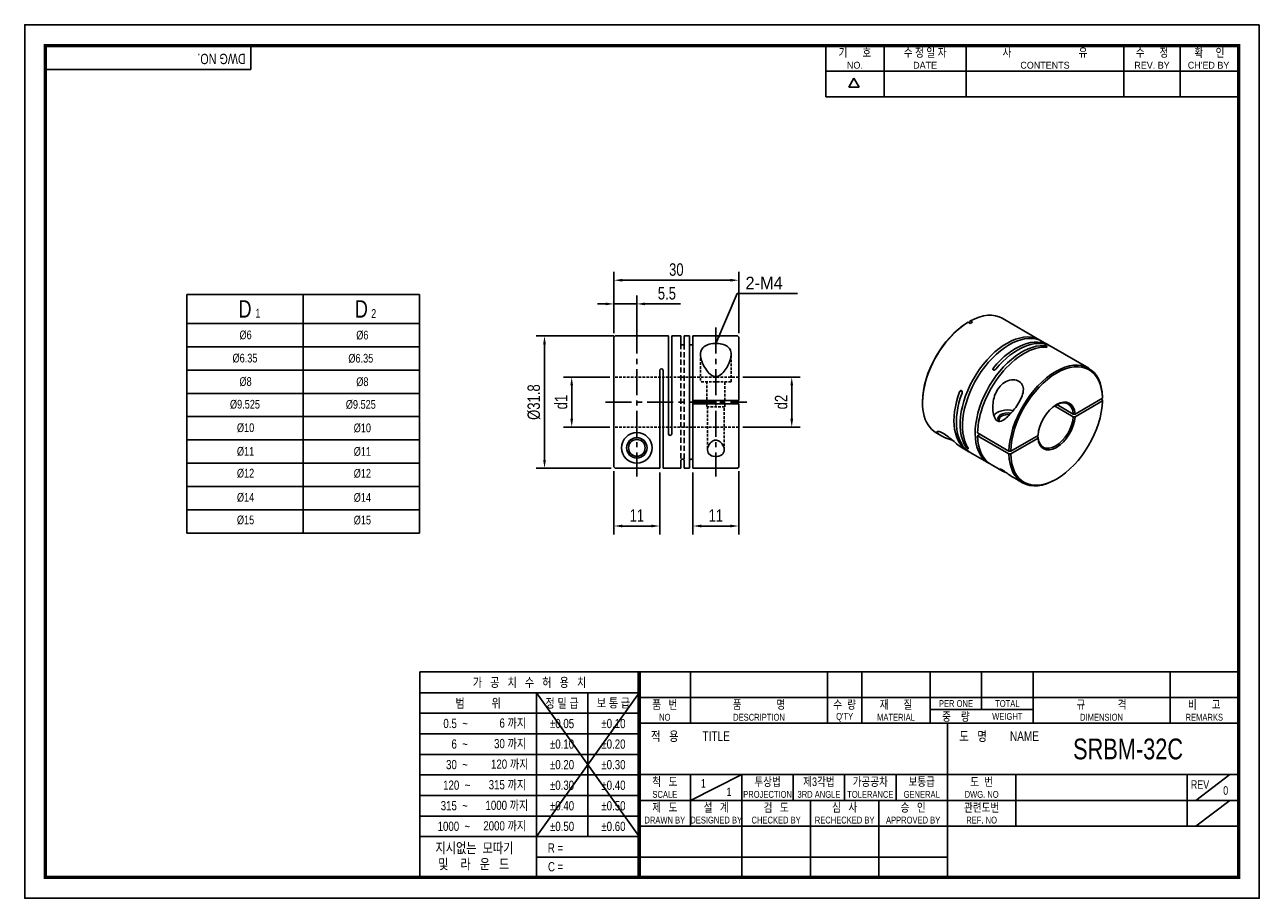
# Model space of a CAD drawing. Header units: millimetres. Extents: x 0 to 297, y 0 to 210.
import ezdxf
from ezdxf.enums import TextEntityAlignment as Align

# ---------------------------------------------------------------- set-up
doc = ezdxf.new("R2010")
doc.units = ezdxf.units.MM
doc.header["$LTSCALE"] = 5
for name, pattern in [('CENTER', [2, 1.25, -0.25, 0.25, -0.25]), ('CENTER2', [1.125, 0.75, -0.125, 0.125, -0.125]), ('DASHED', [0.75, 0.5, -0.25]), ('HIDDEN', [0.375, 0.25, -0.125]), ('HIDDEN2', [0.1875, 0.125, -0.0625]), ('PHANTOM2', [1.25, 0.625, -0.125, 0.125, -0.125, 0.125, -0.125])]:
    doc.linetypes.add(name, pattern=pattern)
doc.layers.get('0').update_dxf_attribs({"linetype": 'CONTINUOUS'})
doc.layers.get('Defpoints').update_dxf_attribs({"linetype": 'CONTINUOUS'})
for name, color, linetype in [('BM', 2, 'CONTINUOUS'), ('C', 1, 'CENTER2'), ('CT', 1, 'CENTER'), ('D', 7, 'CONTINUOUS'), ('DIM', 7, 'CONTINUOUS'), ('H', 3, 'HIDDEN'), ('HD', 4, 'DASHED'), ('P', 4, 'PHANTOM2')]:
    doc.layers.add(name, color=color, linetype=linetype)
doc.styles.get("Standard").update_dxf_attribs({"font": 'Gulim.ttf', "width": 0.8, "height": 3})
doc.dimstyles.new('LIM', dxfattribs={"dimtxt": 2, "dimasz": 2, "dimexe": 2, "dimexo": 1, "dimgap": 1, "dimtad": 1, "dimdec": 3, "dimzin": 9, "dimdsep": 46, "dimtxsty": 'Standard', "dimcen": 3, "dimclrd": 1, "dimclre": 1, "dimadec": 0, "dimazin": 0, "dimtfac": 1, "dimtdec": 3, "dimtmove": 0, "dimatfit": 3, "dimfxl": 0, "dimtolj": 1, "dimtzin": 0, "dimarcsym": 0})

# ---------------------------------------------------------------- blocks, each defined once
blk = doc.blocks.new('*D91')
at = {"layer": 'Defpoints', "color": 0}
for p in [(141.76, 148.58), (141.76, 142.88), (171.76, 134.88)]:
    blk.add_point(p, dxfattribs=at)
at = {"layer": 'DIM', "color": 1, "lineweight": -2}
for p, q in [((141.76, 143.88), (141.76, 150.58)), ((169.76, 148.58), (143.76, 148.58)), ((171.76, 135.88), (171.76, 150.58))]:
    blk.add_line(p, q, dxfattribs=at)
at = {"layer": 'DIM', "color": 1}
for points in [[(143.76, 148.91), (143.76, 148.24), (141.76, 148.58)], [(169.76, 148.91), (169.76, 148.24), (171.76, 148.58)]]:
    blk.add_solid(points, dxfattribs=at)
at = {"layer": 'DIM', "color": 0, "insert": (156.76, 151.12), "char_height": 3, "attachment_point": 5}
blk.add_mtext('\\A1;30', dxfattribs=at)
blk = doc.blocks.new('*D92')
at = {"layer": 'Defpoints', "color": 0}
for p in [(147.26, 142.88), (141.76, 134.87), (147.26, 135.18)]:
    blk.add_point(p, dxfattribs=at)
at = {"layer": 'DIM', "color": 1, "lineweight": -2}
for p, q in [((139.76, 142.88), (137.76, 142.88)), ((141.76, 135.87), (141.76, 144.88)), ((141.76, 142.88), (147.26, 142.88)), ((147.26, 136.18), (147.26, 144.88)), ((149.26, 142.88), (157.73, 142.88))]:
    blk.add_line(p, q, dxfattribs=at)
at = {"layer": 'DIM', "color": 1}
for points in [[(139.76, 143.21), (139.76, 142.55), (141.76, 142.88)], [(149.26, 143.21), (149.26, 142.55), (147.26, 142.88)]]:
    blk.add_solid(points, dxfattribs=at)
at = {"layer": 'DIM', "color": 0, "insert": (154.49, 145.42), "char_height": 3, "attachment_point": 5}
blk.add_mtext('\\A1;5.5', dxfattribs=at)
blk = doc.blocks.new('*D93')
at = {"layer": 'Defpoints', "color": 0}
for p in [(141.76, 103.68), (152.76, 103.38), (141.76, 89.49)]:
    blk.add_point(p, dxfattribs=at)
at = {"layer": 'DIM', "color": 1, "lineweight": -2}
for p, q in [((141.76, 102.68), (141.76, 87.49)), ((152.76, 102.38), (152.76, 87.49)), ((150.76, 89.49), (143.76, 89.49))]:
    blk.add_line(p, q, dxfattribs=at)
at = {"layer": 'DIM', "color": 1}
for points in [[(143.76, 89.83), (143.76, 89.16), (141.76, 89.49)], [(150.76, 89.83), (150.76, 89.16), (152.76, 89.49)]]:
    blk.add_solid(points, dxfattribs=at)
at = {"layer": 'DIM', "color": 0, "insert": (147.26, 92.03), "char_height": 3, "attachment_point": 5}
blk.add_mtext('\\A1;11', dxfattribs=at)
blk = doc.blocks.new('*D94')
at = {"layer": 'Defpoints', "color": 0}
for p in [(142.76, 135.18), (125.05, 103.38), (142.06, 103.38)]:
    blk.add_point(p, dxfattribs=at)
at = {"layer": 'DIM', "color": 1, "lineweight": -2}
for p, q in [((141.76, 135.18), (123.05, 135.18)), ((125.05, 133.18), (125.05, 105.38)), ((141.06, 103.38), (123.05, 103.38))]:
    blk.add_line(p, q, dxfattribs=at)
at = {"layer": 'DIM', "color": 1}
for points in [[(124.72, 133.18), (125.38, 133.18), (125.05, 135.18)], [(124.72, 105.38), (125.38, 105.38), (125.05, 103.38)]]:
    blk.add_solid(points, dxfattribs=at)
at = {"layer": 'DIM', "color": 0, "insert": (122.51, 119.28), "char_height": 3, "attachment_point": 5, "rotation": 90}
blk.add_mtext('\\A1;%%c31.8', dxfattribs=at)
blk = doc.blocks.new('*D95')
at = {"layer": 'Defpoints', "color": 0}
for p in [(131.59, 125.28), (141.76, 125.28), (141.76, 113.28)]:
    blk.add_point(p, dxfattribs=at)
at = {"layer": 'DIM', "color": 1, "lineweight": -2}
for p, q in [((140.76, 125.28), (129.59, 125.28)), ((131.59, 115.28), (131.59, 123.28)), ((140.76, 113.28), (129.59, 113.28))]:
    blk.add_line(p, q, dxfattribs=at)
at = {"layer": 'DIM', "color": 1}
for points in [[(131.26, 123.28), (131.92, 123.28), (131.59, 125.28)], [(131.26, 115.28), (131.92, 115.28), (131.59, 113.28)]]:
    blk.add_solid(points, dxfattribs=at)
at = {"layer": 'DIM', "color": 0, "insert": (129.04, 119.28), "char_height": 3, "attachment_point": 5, "rotation": 90}
blk.add_mtext('\\A1;d1', dxfattribs=at)
blk = doc.blocks.new('*D96')
at = {"layer": 'Defpoints', "color": 0}
for p in [(160.76, 103.38), (171.76, 103.68), (171.76, 89.49)]:
    blk.add_point(p, dxfattribs=at)
at = {"layer": 'DIM', "color": 1, "lineweight": -2}
for p, q in [((160.76, 102.38), (160.76, 87.49)), ((171.76, 102.68), (171.76, 87.49)), ((162.76, 89.49), (169.76, 89.49))]:
    blk.add_line(p, q, dxfattribs=at)
at = {"layer": 'DIM', "color": 1}
for points in [[(162.76, 89.83), (162.76, 89.16), (160.76, 89.49)], [(169.76, 89.83), (169.76, 89.16), (171.76, 89.49)]]:
    blk.add_solid(points, dxfattribs=at)
at = {"layer": 'DIM', "color": 0, "insert": (166.26, 92.03), "char_height": 3, "attachment_point": 5}
blk.add_mtext('\\A1;11', dxfattribs=at)
blk = doc.blocks.new('*D97')
at = {"layer": 'Defpoints', "color": 0}
for p in [(171.76, 125.28), (184.52, 125.28), (171.76, 113.28)]:
    blk.add_point(p, dxfattribs=at)
at = {"layer": 'DIM', "color": 1, "lineweight": -2}
for p, q in [((172.76, 125.28), (186.52, 125.28)), ((184.52, 115.28), (184.52, 123.28)), ((172.76, 113.28), (186.52, 113.28))]:
    blk.add_line(p, q, dxfattribs=at)
at = {"layer": 'DIM', "color": 1}
for points in [[(184.19, 123.28), (184.86, 123.28), (184.52, 125.28)], [(184.19, 115.28), (184.86, 115.28), (184.52, 113.28)]]:
    blk.add_solid(points, dxfattribs=at)
at = {"layer": 'DIM', "color": 0, "insert": (181.98, 119.28), "char_height": 3, "attachment_point": 5, "rotation": 90}
blk.add_mtext('\\A1;d2', dxfattribs=at)

msp = doc.modelspace()

# ---------------------------------------------------------------- linework, layer by layer
for p, q in [((54.437, 199.2323), (54.437, 205)), ((192.7139, 192.6407), (192.7139, 205)), ((206.7211, 192.6407), (206.7211, 205)), ((226.4959, 192.6407), (226.4959, 205)), ((264.3976, 192.6407), (264.3976, 205)), ((277.9928, 192.6407), (277.9928, 205)), ((54.437, 199.2323), (5, 199.2323)), ((192.7139, 198.8204), (291.588, 198.8204)), ((198.2565, 194.9765), (199.4924, 197.1172)), ((200.7283, 194.9765), (199.4924, 197.1172)), ((200.7283, 194.9765), (198.2565, 194.9765)), ((192.7139, 192.6407), (291.588, 192.6407)), ((38.9819, 145.1786), (38.9819, 87.7786)), ((38.9819, 145.1786), (94.9819, 145.1786)), ((94.9819, 145.1786), (94.9819, 87.7786)), ((38.9819, 87.7786), (94.9819, 87.7786)), ((95.0758, 54.437), (95.0758, 5)), ((147.8086, 54.437), (95.0758, 54.437)), ((292, 54.437), (147.8086, 54.437)), ((147.8086, 54.437), (147.8086, 5)), ((160.1679, 54.437), (160.1679, 42.0778)), ((193.1259, 54.437), (193.1259, 42.0778)), ((201.3654, 54.437), (201.3654, 42.0778)), ((217.8444, 54.437), (217.8444, 42.0778)), ((230.2037, 54.437), (230.2037, 45.3736)), ((242.563, 54.437), (242.563, 42.0778)), ((275.521, 54.437), (275.521, 42.0778)), ((147.8086, 49.4295), (95.0758, 49.4295)), ((147.8086, 49.4295), (123.0901, 14.8235)), ((123.0901, 49.4295), (147.8086, 14.8235)), ((123.0901, 49.4295), (123.0901, 5)), ((135.4493, 49.4295), (135.4493, 14.8235)), ((147.8086, 48.2574), (292, 48.2574)), ((217.8444, 45.3736), (242.563, 45.3736)), ((147.8086, 44.4858), (95.0758, 44.4858)), ((147.8086, 42.0778), (292, 42.0778)), ((221.9642, 5), (221.9642, 42.0778)), ((147.8086, 39.5421), (95.0758, 39.5421)), ((147.8086, 34.5984), (95.0758, 34.5984)), ((147.8086, 29.7185), (292, 29.7185)), ((160.1679, 23.5389), (172.5271, 29.7185)), ((160.1679, 29.7185), (160.1679, 17.3593)), ((172.5271, 29.7185), (172.5271, 5)), ((184.8864, 29.7185), (184.8864, 23.5389)), ((197.2457, 29.7185), (197.2457, 23.5389)), ((209.6049, 29.7185), (209.6049, 23.5389)), ((238.4432, 29.7185), (238.4432, 17.3593)), ((279.6407, 29.7185), (279.6407, 17.3593)), ((281.7006, 23.5389), (289.9401, 29.7185)), ((147.8086, 29.6547), (95.0758, 29.6547)), ((147.8086, 24.711), (95.0758, 24.711)), ((147.8086, 23.5389), (221.9642, 23.5389)), ((189.0061, 23.5389), (189.0061, 5)), ((205.4852, 23.5389), (205.4852, 5)), ((221.9642, 23.5389), (292, 23.5389)), ((281.7006, 17.3593), (289.9401, 23.5389)), ((147.8086, 19.7673), (95.0758, 19.7673)), ((147.8086, 17.3593), (292, 17.3593)), ((147.8086, 14.8235), (95.0758, 14.8235)), ((147.8086, 9.8798), (123.0901, 9.8798)), ((147.8086, 9.8798), (221.9642, 9.8798))]:
    msp.add_line(p, q)
at = {"color": 4}
for p, q in [((66.9819, 145.1786), (66.9819, 87.7786)), ((38.9819, 138.1786), (94.9819, 138.1786))]:
    msp.add_line(p, q, dxfattribs=at)
at = {"color": 1}
for p, q in [((38.9819, 132.5786), (94.9819, 132.5786)), ((38.9819, 126.9786), (94.9819, 126.9786)), ((38.9819, 121.3786), (94.9819, 121.3786)), ((38.9819, 115.7786), (94.9819, 115.7786)), ((38.9819, 110.1786), (94.9819, 110.1786)), ((38.9819, 104.5786), (94.9819, 104.5786)), ((38.9819, 98.9786), (94.9819, 98.9786)), ((38.9819, 93.3786), (94.9819, 93.3786))]:
    msp.add_line(p, q, dxfattribs=at)
msp.add_lwpolyline([(297, 210), (0, 210), (0, 0), (297, 0)], close=True)
msp.add_lwpolyline([(292, 205, 0.8, 0.8, 0), (5, 205, 0.8, 0.8, 0), (5, 5, 0.8, 0.8, 0), (292, 5, 0.8, 0.8, 0)], format="xyseb", close=True)
at = {"const_width": 0.824}
msp.add_lwpolyline([(147.8086, 5), (147.8086, 54.437)], dxfattribs=at)
at = {"layer": 'BM', "linetype": 'Continuous'}
for p, q in [((226.7323, 138.3412), (226.9445, 138.4637)), ((226.9445, 138.4637), (227.4421, 138.1764)), ((227.5101, 138.7903), (227.298, 138.6678)), ((227.298, 138.6678), (227.298, 138.2596)), ((228.0078, 138.503), (227.4421, 138.1764)), ((227.5101, 138.7903), (228.0078, 138.503)), ((244.2283, 134.1931), (235.1773, 139.4187)), ((141.758, 134.8707), (142.058, 135.1708)), ((141.758, 103.6809), (141.758, 134.8707)), ((142.058, 135.1708), (142.7618, 135.1708)), ((154.858, 135.1758), (142.7618, 135.1758)), ((154.858, 111.6758), (154.858, 135.1758)), ((155.658, 111.6758), (155.658, 135.1758)), ((157.858, 135.1758), (155.658, 135.1758)), ((157.858, 133.2418), (157.858, 135.1758)), ((158.658, 133.2418), (158.658, 135.1758)), ((159.958, 135.1758), (158.658, 135.1758)), ((159.958, 135.1758), (159.958, 103.3758)), ((171.458, 135.1758), (160.758, 135.1758)), ((160.758, 135.1758), (160.758, 119.6758)), ((171.758, 134.8758), (171.458, 135.1758)), ((171.758, 119.6758), (171.758, 134.8758)), ((246.3496, 132.9683), (244.794, 133.8665)), ((245.2585, 132.5258), (245.2585, 132.8471)), ((255.9662, 127.4162), (246.9153, 132.6417)), ((152.758, 103.3808), (152.758, 126.8758)), ((153.558, 126.8758), (153.558, 103.3758)), ((233.0256, 127.4991), (233.0256, 126.9886)), ((225.36, 122.0396), (224.9179, 121.7844)), ((171.458, 119.6758), (160.758, 119.6758)), ((160.758, 118.8758), (160.758, 119.6758)), ((160.758, 118.8758), (160.758, 103.3758)), ((171.458, 118.8758), (160.758, 118.8758)), ((171.758, 119.6758), (171.458, 119.6758)), ((171.458, 118.8758), (171.758, 118.8758)), ((171.758, 118.8758), (171.758, 103.6758)), ((215.9843, 119.4027), (215.9843, 119.1577)), ((252.6742, 116.4173), (259.2556, 120.2171)), ((252.6742, 115.7641), (259.2556, 119.5639)), ((258.9021, 120.013), (259.2557, 119.8088)), ((259.2557, 120.462), (259.2556, 120.2171)), ((259.2556, 119.5639), (259.2557, 119.8088)), ((252.2494, 115.7638), (247.7497, 118.3617)), ((252.2494, 116.417), (248.2991, 118.6977)), ((252.6742, 116.4173), (252.2494, 116.417)), ((252.2494, 115.7638), (252.6742, 115.7641)), ((219.2773, 111.879), (220.3656, 111.2507)), ((236.7768, 107.4839), (229.2108, 111.8521)), ((229.7764, 111.5255), (229.2108, 111.1989)), ((236.7768, 106.8307), (229.2108, 111.1989)), ((237.2011, 107.4839), (243.7826, 111.2837)), ((237.2011, 106.8307), (243.7826, 110.6305)), ((243.4295, 111.0798), (243.783, 110.8757)), ((243.7826, 110.6305), (243.783, 110.8757)), ((225.5435, 108.2613), (226.8433, 107.5108)), ((226.4028, 108.5163), (226.681, 108.6769)), ((227.409, 107.1842), (231.9345, 104.5714)), ((237.2011, 107.4839), (236.7768, 107.4839)), ((157.858, 103.3758), (157.858, 105.3098)), ((158.658, 103.3758), (158.658, 105.3098)), ((232.5002, 104.2448), (234.993, 102.8056)), ((236.7768, 106.8307), (237.2011, 106.8307)), ((142.058, 103.3808), (141.758, 103.6809)), ((152.758, 103.3808), (142.058, 103.3808)), ((153.558, 103.3758), (157.858, 103.3758)), ((158.658, 103.3758), (159.958, 103.3758)), ((160.758, 103.3758), (171.458, 103.3758)), ((171.458, 103.3758), (171.758, 103.6758)), ((237.7835, 101.1945), (240.0662, 99.8765)), ((248.0162, 100.6641), (248.2284, 100.7865))]:
    msp.add_line(p, q, dxfattribs=at)
for radius in [3.675, 2.45, 2]:
    msp.add_circle((147.258, 108.2758), radius, dxfattribs=at)
for centre, start, end in [((153.158, 126.8758), 0, 180), ((155.258, 111.6758), 180, 0)]:
    msp.add_arc(centre, 0.4, start, end, dxfattribs=at)
for centre, major_axis, start_param, end_param in [((227.2273, 125.6489), (-7.95, -13.7698), 3.14159265, 3.90183093), ((227.2273, 125.6489), (7.95, 13.7698), 0.81055805, 3.14159265), ((227.0152, 125.7713), (7.8, 13.51), 0.811042, 2.35619449), ((236.2783, 120.4233), (-7.95, -13.7698), 3.10600744, 5.99614915), ((236.844, 120.0967), (-7.95, -13.7698), 3.14159265, 5.99614915), ((238.3996, 119.1985), (-7.95, -13.7698), 3.10600744, 4.42535282), ((238.9653, 118.8719), (-7.95, -13.7698), 3.14159265, 4.42535282), ((239.8845, 118.3412), (7.95, 13.7698), 0.28703616, 3.17717786), ((240.4502, 118.0146), (7.95, 13.7698), 0.28703616, 2.3310346), ((248.0162, 113.6464), (-7.95, -13.7698), 2.38135438, 5.47262726), ((248.2284, 113.5239), (-7.8, -13.51), 2.38183833, 5.47214331), ((234.7933, 121.2806), (7.95, 13.7698), 1.85783248, 3.17717786), ((235.359, 120.954), (7.95, 13.7698), 1.85783248, 3.14159265), ((248.2284, 113.5239), (7.8, 13.51), 2.38183833, 5.47214331), ((248.2284, 113.5239), (-3.15, -5.456), 2.41972929, 5.43425234), ((248.0162, 113.6464), (-3, -5.1962), 2.42291064, 3.90229328), ((236.5611, 115.2793), (-3.675, 0), 4.36065319, 5.91218328), ((236.5611, 115.2793), (2.45, 0), 1.27416501, 3.59932017), ((236.5611, 115.0344), (-2.15, 0), 4.5408109, 6.28318531), ((265.8353, 91.5193), (-50, 0), 5.06683835, 5.07919994), ((236.5611, 115.0344), (-2.15, 0), 0, 0.31821953), ((248.2284, 113.5239), (3.15, 5.456), 2.41972929, 5.43425234), ((248.0162, 113.6464), (3, 5.1962), 2.42291064, 5.431071), ((240.4502, 118.0146), (7.95, 13.7698), 2.38135438, 3.14159265), ((248.0162, 113.6464), (7.95, 13.7698), 2.38135438, 3.92699082)]:
    msp.add_ellipse(centre, major_axis=major_axis, ratio=0.57735027, start_param=start_param, end_param=end_param, dxfattribs=at)
for points, knots in [([(158.1386, 133.0272), (158.1007, 133.0341), (158.0647, 133.0443), (158.033, 133.0567), (157.9995, 133.0698), (157.97, 133.0857), (157.9457, 133.1029), (157.9182, 133.1224), (157.8968, 133.1441), (157.8822, 133.1663), (157.8662, 133.1908), (157.858, 133.2166), (157.858, 133.2418)], [0.590989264, 0.590989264, 0.590989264, 0.590989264, 0.680717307, 0.680717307, 0.680717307, 0.775333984, 0.775333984, 0.775333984, 0.882322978, 0.882322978, 0.882322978, 1, 1, 1, 1]), ([(158.2888, 133.0173), (158.2786, 133.0169), (158.2683, 133.0166), (158.258, 133.0166), (158.2176, 133.0166), (158.1766, 133.0203), (158.1386, 133.0272)], [0.478312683, 0.478312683, 0.478312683, 0.478312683, 0.500919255, 0.500919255, 0.500919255, 0.590989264, 0.590989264, 0.590989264, 0.590989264]), ([(158.6295, 133.1601), (158.6106, 133.1337), (158.5818, 133.1082), (158.5449, 133.0865), (158.5105, 133.0663), (158.4678, 133.0488), (158.4205, 133.0366), (158.3798, 133.0262), (158.3343, 133.0194), (158.2888, 133.0173)], [0.128044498, 0.128044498, 0.128044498, 0.128044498, 0.256587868, 0.256587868, 0.256587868, 0.375996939, 0.375996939, 0.375996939, 0.478312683, 0.478312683, 0.478312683, 0.478312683]), ([(159.958, 133.2418), (159.958, 133.2145), (159.9676, 133.1865), (159.9865, 133.1601), (160.0054, 133.1337), (160.0341, 133.1082), (160.0711, 133.0865), (160.1054, 133.0663), (160.1482, 133.0488), (160.1955, 133.0366), (160.2362, 133.0262), (160.2816, 133.0194), (160.3272, 133.0173), (160.3374, 133.0169), (160.3477, 133.0166), (160.358, 133.0166), (160.3984, 133.0166), (160.4393, 133.0203), (160.4773, 133.0272), (160.5153, 133.0341), (160.5512, 133.0443), (160.5829, 133.0567), (160.6164, 133.0698), (160.646, 133.0857), (160.6703, 133.1029), (160.6977, 133.1224), (160.7192, 133.1441), (160.7337, 133.1663), (160.7498, 133.1908), (160.758, 133.2166), (160.758, 133.2418)], [0, 0, 0, 0, 0.1280445, 0.1280445, 0.1280445, 0.25658787, 0.25658787, 0.25658787, 0.37599694, 0.37599694, 0.37599694, 0.47831268, 0.47831268, 0.47831268, 0.50091925, 0.50091925, 0.50091925, 0.59098926, 0.59098926, 0.59098926, 0.68071731, 0.68071731, 0.68071731, 0.77533398, 0.77533398, 0.77533398, 0.88232298, 0.88232298, 0.88232298, 1, 1, 1, 1]), ([(169.933, 130.7567), (169.933, 131.1782), (169.857, 131.5651), (169.4897, 132.2704), (169.1981, 132.5749), (168.3943, 133.0481), (167.877, 133.2173), (166.7334, 133.3985), (166.0995, 133.4125), (164.9155, 133.2826), (164.3692, 133.1394), (163.4885, 132.7082), (163.1572, 132.4204), (162.5056, 131.4142), (162.5054, 130.5534), (162.9628, 128.7611), (163.4076, 127.8026), (164.387, 126.4684), (164.7756, 126.0209), (165.5247, 125.5508), (165.8104, 125.4309), (166.4194, 125.3741), (166.7281, 125.4448), (167.5355, 125.8292), (167.9482, 126.2656), (168.6424, 127.1409), (168.9244, 127.5992), (169.6396, 128.991), (169.933, 129.9136), (169.933, 130.7567)], [0, 0, 0, 0, 0.0625, 0.0625, 0.125, 0.125, 0.1875, 0.1875, 0.25, 0.25, 0.3125, 0.3125, 0.375, 0.375, 0.5, 0.5, 0.625, 0.625, 0.6875, 0.6875, 0.71875, 0.71875, 0.75, 0.75, 0.8125, 0.8125, 0.875, 0.875, 1, 1, 1, 1]), ([(245.2585, 132.8471), (245.2941, 132.8453), (245.3368, 132.8392), (245.3835, 132.8293), (245.4303, 132.8193), (245.4825, 132.8052), (245.5356, 132.7879), (245.5849, 132.7718), (245.6366, 132.7525), (245.6849, 132.7318), (245.7265, 132.7141), (245.7669, 132.6947), (245.8016, 132.6759), (245.8094, 132.6717), (245.8169, 132.6674), (245.8242, 132.6632)], [0, 0, 0, 0, 0.128044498, 0.128044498, 0.128044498, 0.256587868, 0.256587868, 0.256587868, 0.375996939, 0.375996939, 0.375996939, 0.478312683, 0.478312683, 0.478312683, 0.500919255, 0.500919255, 0.500919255, 0.500919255]), ([(245.8242, 132.6632), (245.8528, 132.6467), (245.8773, 132.6304), (245.8957, 132.6157), (245.9141, 132.601), (245.9271, 132.5875), (245.9343, 132.5758), (245.9419, 132.5636), (245.9432, 132.5532), (245.9389, 132.5449)], [0.500919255, 0.500919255, 0.500919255, 0.500919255, 0.590989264, 0.590989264, 0.590989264, 0.680717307, 0.680717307, 0.680717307, 0.775333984, 0.775333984, 0.775333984, 0.775333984]), ([(245.9389, 132.5449), (245.9341, 132.5356), (245.922, 132.5288), (245.904, 132.5247), (245.8843, 132.5202), (245.857, 132.5188), (245.8242, 132.5205)], [0.775333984, 0.775333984, 0.775333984, 0.775333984, 0.882322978, 0.882322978, 0.882322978, 1, 1, 1, 1]), ([(233.0256, 126.9886), (232.997, 127.0051), (232.9725, 127.0274), (232.9541, 127.0534), (232.9356, 127.0793), (232.9226, 127.1095), (232.9155, 127.1414), (232.9079, 127.1751), (232.9066, 127.2114), (232.9109, 127.2478), (232.9157, 127.2889), (232.9278, 127.3311), (232.9458, 127.3715), (232.9655, 127.416), (232.9928, 127.4595), (233.0256, 127.4991)], [0.500919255, 0.500919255, 0.500919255, 0.500919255, 0.590989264, 0.590989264, 0.590989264, 0.680717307, 0.680717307, 0.680717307, 0.775333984, 0.775333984, 0.775333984, 0.882322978, 0.882322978, 0.882322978, 1, 1, 1, 1]), ([(233.5913, 127.1725), (233.5557, 127.1296), (233.5129, 127.0899), (233.4663, 127.0568), (233.4195, 127.0237), (233.3672, 126.9962), (233.3142, 126.978), (233.2649, 126.9611), (233.2132, 126.9519), (233.1648, 126.9527), (233.1233, 126.9533), (233.0829, 126.9616), (233.0482, 126.977), (233.0404, 126.9805), (233.0329, 126.9844), (233.0256, 126.9886)], [0, 0, 0, 0, 0.128044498, 0.128044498, 0.128044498, 0.256587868, 0.256587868, 0.256587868, 0.375996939, 0.375996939, 0.375996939, 0.478312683, 0.478312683, 0.478312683, 0.500919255, 0.500919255, 0.500919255, 0.500919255]), ([(224.9179, 121.7844), (224.9372, 121.8366), (224.9639, 121.8856), (224.9958, 121.9272), (225.0278, 121.9688), (225.0662, 122.0043), (225.1077, 122.0292), (225.1462, 122.0522), (225.1888, 122.0668), (225.2309, 122.0696), (225.2671, 122.072), (225.304, 122.0658), (225.3377, 122.0509), (225.3452, 122.0476), (225.3527, 122.0438), (225.36, 122.0396)], [0, 0, 0, 0, 0.128044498, 0.128044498, 0.128044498, 0.256587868, 0.256587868, 0.256587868, 0.375996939, 0.375996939, 0.375996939, 0.478312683, 0.478312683, 0.478312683, 0.500919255, 0.500919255, 0.500919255, 0.500919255]), ([(225.36, 122.0396), (225.3885, 122.0231), (225.4149, 121.9997), (225.4369, 121.9717), (225.4588, 121.9437), (225.477, 121.9105), (225.4907, 121.8748), (225.5051, 121.8372), (225.5148, 121.7961), (225.5198, 121.7544), (225.5254, 121.7072), (225.5252, 121.6581), (225.5198, 121.6104), (225.5138, 121.558), (225.5014, 121.5059), (225.4836, 121.4578)], [0.500919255, 0.500919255, 0.500919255, 0.500919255, 0.590989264, 0.590989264, 0.590989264, 0.680717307, 0.680717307, 0.680717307, 0.775333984, 0.775333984, 0.775333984, 0.882322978, 0.882322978, 0.882322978, 1, 1, 1, 1]), ([(239.1597, 119.1523), (239.4708, 119.6761), (239.7385, 120.2085), (240.1326, 121.3118), (240.2479, 121.8651), (240.2224, 122.893), (240.0766, 123.3694), (239.5084, 124.123), (239.0802, 124.4049), (238.0683, 124.6813), (237.4907, 124.677), (236.3578, 124.3899), (235.8083, 124.1082), (234.3801, 122.994), (233.7164, 121.9082), (232.9472, 119.6273), (232.8071, 118.4005), (232.983, 116.6131), (233.107, 116.002), (233.4896, 115.2275), (233.6564, 114.9925), (234.0702, 114.6878), (234.3089, 114.6313), (234.9972, 114.6833), (235.43, 114.9525), (236.2479, 115.5726), (236.6372, 115.9414), (237.7956, 117.1625), (238.5375, 118.1047), (239.1597, 119.1523)], [0, 0, 0, 0, 0.0625, 0.0625, 0.125, 0.125, 0.1875, 0.1875, 0.25, 0.25, 0.3125, 0.3125, 0.375, 0.375, 0.5, 0.5, 0.625, 0.625, 0.6875, 0.6875, 0.71875, 0.71875, 0.75, 0.75, 0.8125, 0.8125, 0.875, 0.875, 1, 1, 1, 1]), ([(168.258, 107.795), (168.258, 108.2373), (168.108, 108.7021), (167.6785, 109.3525), (167.4974, 109.5645), (167.043, 109.9204), (166.7578, 110.0672), (166.1301, 110.1503), (165.8006, 110.0737), (165.2691, 109.79), (165.0549, 109.5947), (164.5309, 108.9679), (164.3353, 108.5013), (164.2162, 107.6107), (164.3021, 107.1729), (164.889, 106.476), (165.4336, 106.2165), (166.6983, 106.1326), (167.3393, 106.3178), (168.0981, 106.9357), (168.258, 107.3526), (168.258, 107.795)], [0, 0, 0, 0, 0.125, 0.125, 0.1875, 0.1875, 0.25, 0.25, 0.3125, 0.3125, 0.375, 0.375, 0.5, 0.5, 0.625, 0.625, 0.75, 0.75, 0.875, 0.875, 1, 1, 1, 1]), ([(225.549, 108.2607), (225.1695, 108.4817), (224.7229, 108.8113), (223.8057, 109.5719), (223.3695, 109.952), (222.4549, 110.7144), (221.9666, 111.1016), (221.0378, 111.736), (220.5982, 111.98), (219.9113, 112.2491), (219.6612, 112.2781), (219.3008, 112.1218), (219.59, 111.7329), (220.1874, 111.3578)], [0.540690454, 0.540690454, 0.540690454, 0.540690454, 0.625, 0.625, 0.6875, 0.6875, 0.75, 0.75, 0.8125, 0.8125, 0.875, 0.875, 1, 1, 1, 1]), ([(220.1874, 111.3578), (220.7849, 110.9827), (221.6499, 110.621), (222.7954, 110.2541), (222.9557, 110.2048), (223.1194, 110.156)], [0, 0, 0, 0, 0.125, 0.125, 0.144801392, 0.144801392, 0.144801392, 0.144801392]), ([(226.8662, 108.1064), (226.8593, 108.1102), (226.8522, 108.1141), (226.8449, 108.1183), (226.8163, 108.1348), (226.7847, 108.1552), (226.753, 108.1776), (226.7213, 108.2), (226.6887, 108.2249), (226.6575, 108.2504), (226.6245, 108.2773), (226.5924, 108.3055), (226.5631, 108.3331), (226.5299, 108.3644), (226.4994, 108.3957), (226.4733, 108.4253), (226.4447, 108.4577), (226.4206, 108.4887), (226.4028, 108.5163)], [0.478312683, 0.478312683, 0.478312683, 0.478312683, 0.500919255, 0.500919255, 0.500919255, 0.590989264, 0.590989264, 0.590989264, 0.680717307, 0.680717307, 0.680717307, 0.775333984, 0.775333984, 0.775333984, 0.882322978, 0.882322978, 0.882322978, 1, 1, 1, 1]), ([(226.9685, 108.1897), (226.9878, 108.1598), (227.0008, 108.1337), (227.0061, 108.1136), (227.0114, 108.0935), (227.0091, 108.0788), (226.9983, 108.0717), (226.9883, 108.0651), (226.9705, 108.0649), (226.9456, 108.072), (226.9243, 108.0781), (226.8969, 108.0899), (226.8662, 108.1064)], [0, 0, 0, 0, 0.128044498, 0.128044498, 0.128044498, 0.256587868, 0.256587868, 0.256587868, 0.375996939, 0.375996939, 0.375996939, 0.478312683, 0.478312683, 0.478312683, 0.478312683]), ([(157.8865, 105.3915), (157.9054, 105.4179), (157.9341, 105.4434), (157.9711, 105.4651), (158.0054, 105.4853), (158.0482, 105.5028), (158.0955, 105.515), (158.1362, 105.5254), (158.1816, 105.5322), (158.2272, 105.5343), (158.2374, 105.5348), (158.2477, 105.535), (158.258, 105.535), (158.2984, 105.535), (158.3393, 105.5313), (158.3773, 105.5244), (158.4153, 105.5175), (158.4512, 105.5073), (158.4829, 105.4949), (158.5164, 105.4818), (158.546, 105.466), (158.5703, 105.4487), (158.5977, 105.4292), (158.6192, 105.4075), (158.6337, 105.3853), (158.6498, 105.3608), (158.658, 105.335), (158.658, 105.3098)], [0.128044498, 0.128044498, 0.128044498, 0.128044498, 0.256587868, 0.256587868, 0.256587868, 0.375996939, 0.375996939, 0.375996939, 0.478312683, 0.478312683, 0.478312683, 0.500919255, 0.500919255, 0.500919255, 0.590989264, 0.590989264, 0.590989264, 0.680717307, 0.680717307, 0.680717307, 0.775333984, 0.775333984, 0.775333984, 0.882322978, 0.882322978, 0.882322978, 1, 1, 1, 1]), ([(160.3888, 105.5343), (160.3786, 105.5348), (160.3683, 105.535), (160.358, 105.535), (160.3176, 105.535), (160.2766, 105.5313), (160.2386, 105.5244), (160.2007, 105.5175), (160.1647, 105.5073), (160.133, 105.4949), (160.0995, 105.4818), (160.07, 105.466), (160.0457, 105.4487), (160.0182, 105.4292), (159.9968, 105.4075), (159.9822, 105.3853), (159.9662, 105.3608), (159.958, 105.335), (159.958, 105.3098)], [0.478312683, 0.478312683, 0.478312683, 0.478312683, 0.500919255, 0.500919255, 0.500919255, 0.590989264, 0.590989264, 0.590989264, 0.680717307, 0.680717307, 0.680717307, 0.775333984, 0.775333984, 0.775333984, 0.882322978, 0.882322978, 0.882322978, 1, 1, 1, 1]), ([(160.758, 105.3098), (160.758, 105.3371), (160.7483, 105.3652), (160.7295, 105.3915), (160.7106, 105.4179), (160.6818, 105.4434), (160.6449, 105.4651), (160.6105, 105.4853), (160.5678, 105.5028), (160.5205, 105.515), (160.4798, 105.5254), (160.4343, 105.5322), (160.3888, 105.5343)], [0, 0, 0, 0, 0.128044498, 0.128044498, 0.128044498, 0.256587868, 0.256587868, 0.256587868, 0.375996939, 0.375996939, 0.375996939, 0.478312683, 0.478312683, 0.478312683, 0.478312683]), ([(237.7929, 101.1892), (237.5018, 101.3577), (237.1599, 101.5853), (236.5569, 102.0139), (236.312, 102.1935), (235.8022, 102.5607), (235.5272, 102.7547), (235.0418, 103.0548), (234.8463, 103.1484), (234.6162, 103.2179), (234.5679, 103.2054), (234.5495, 103.1108), (234.6998, 102.9764), (235.2427, 102.6599), (235.6541, 102.4698), (236.2264, 102.2209), (236.2824, 102.1966), (236.3396, 102.1718)], [0.022319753, 0.022319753, 0.022319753, 0.022319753, 0.125, 0.125, 0.1875, 0.1875, 0.25, 0.25, 0.3125, 0.3125, 0.375, 0.375, 0.5, 0.5, 0.625, 0.625, 0.638164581, 0.638164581, 0.638164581, 0.638164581])]:
    msp.add_open_spline(points, degree=3, knots=knots, dxfattribs=at)
for points in [[(158.658, 133.2418), (158.658, 133.2145), (158.6483, 133.1865), (158.6295, 133.1601)], [(157.858, 105.3098), (157.858, 105.3371), (157.8676, 105.3652), (157.8865, 105.3915)]]:
    msp.add_open_spline(points, degree=3, dxfattribs=at)
at = {"layer": 'C'}
msp.add_line((147.8086, 49.4295), (147.8086, 49.3961), dxfattribs=at)
at = {"layer": 'CT'}
for p, q in [((147.258, 137.1758), (147.258, 101.3808)), ((166.258, 137.1758), (166.258, 101.3808)), ((139.758, 119.2758), (173.758, 119.2758))]:
    msp.add_line(p, q, dxfattribs=at)
at = {"layer": 'D', "color": 4, "linetype": 'HIDDEN'}
for p, q in [((157.858, 133.2418), (157.858, 105.3098)), ((158.6295, 133.1601), (158.658, 105.3098))]:
    msp.add_line(p, q, dxfattribs=at)
at = {"layer": 'H'}
msp.add_line((147.8086, 49.3128), (147.8086, 49.2711), dxfattribs=at)
at = {"layer": 'HD', "linetype": 'HIDDEN2'}
for p, q in [((162.583, 130.7528), (162.583, 124.1758)), ((169.933, 124.1758), (169.933, 130.7567)), ((171.758, 125.2758), (141.758, 125.2758)), ((169.933, 124.1758), (162.583, 124.1758)), ((164.108, 124.1758), (164.108, 119.6758)), ((168.408, 119.6758), (168.408, 124.1758)), ((164.108, 118.8758), (164.108, 118.1758)), ((168.408, 118.1758), (168.408, 118.8758)), ((168.408, 118.1758), (164.108, 118.1758)), ((164.258, 118.1758), (164.258, 107.796)), ((168.258, 107.795), (168.258, 118.1758)), ((171.758, 113.2758), (141.758, 113.2758))]:
    msp.add_line(p, q, dxfattribs=at)
at = {"layer": 'P'}
msp.add_line((147.8086, 49.221), (147.8086, 49.1627), dxfattribs=at)

# ---------------------------------------------------------------- texts
at = {"color": 0}
for s, insert, char_height, width, attachment_point in [('D', (52.9819, 141.6786), 4.2, 28, 5), ('D', (80.9819, 141.6786), 4.2, 28, 5), ('1', (55.4777, 141.7035), 2.1, 6.3, 1), ('2', (83.3481, 141.623), 2.1, 3.36, 1), ('%%c6', (53.1379, 135.3921), 2.1, 28, 5), ('%%c6', (81.2305, 135.3527), 2.1, 28, 5), ('%%C6.35', (52.9909, 129.8172), 2.1, 28, 5), ('%%C6.35', (80.856, 129.7823), 2.1, 28, 5), ('%%C8', (53.1379, 124.1829), 2.1, 28, 5), ('%%C8', (81.2305, 124.1435), 2.1, 28, 5), ('%%C9.525', (52.9909, 118.7201), 2.1, 28, 5), ('%%C9.525', (80.856, 118.6852), 2.1, 28, 5), ('%%C10', (53.1379, 113.0858), 2.1, 28, 5), ('%%C10', (81.2305, 113.0464), 2.1, 28, 5), ('%%C11', (53.1379, 107.416), 2.1, 28, 5), ('%%C11', (81.2305, 107.3766), 2.1, 28, 5), ('%%C12', (53.1379, 102.1585), 2.1, 28, 5), ('%%C12', (81.2305, 102.1191), 2.1, 28, 5), ('%%C14', (53.1379, 96.3589), 2.1, 28, 5), ('%%C14', (81.2305, 96.3196), 2.1, 28, 5), ('%%C15', (53.1379, 90.9219), 2.1, 28, 5), ('%%C15', (81.2305, 90.8825), 2.1, 28, 5)]:
    msp.add_mtext(s, dxfattribs=dict(at, insert=insert, char_height=char_height, width=width, attachment_point=attachment_point))
at = {"layer": 'D', "width": 0.8}
for s, height, p in [('확     인', 2.05988, (284.9964, 203.3521)), ('기      호', 2.05988, (199.7175, 203.3521)), ('수 정 일 자', 2.05988, (216.6085, 203.3521)), ('사                           유', 2.059877, (245.4468, 203.3521)), ('수      정', 2.05988, (271.1952, 203.3521)), ('가   공   치   수   허   용   치', 2.224667, (121.4422, 51.9333)), ('범          위', 2.224667, (109.0829, 46.9576)), ('정 밀 급', 2.22467, (129.2697, 46.9576)), ('보 통 급', 2.22467, (141.629, 46.9576)), ('품   번', 2.05988, (153.9882, 46.6095)), ('품              명', 2.059877, (176.6469, 46.6095)), ('수  량', 2.05988, (197.2457, 46.6095)), ('재      질', 2.05988, (209.6049, 46.6095)), ('PER ONE', 1.6479, (224.0241, 46.8155)), ('TOTAL', 1.6479, (236.3833, 46.8155)), ('규             격', 2.059877, (259.042, 46.6095)), ('비      고', 2.05988, (283.7605, 46.6095)), ('NO', 1.6479, (153.9882, 43.5197)), ('DESCRIPTION', 1.647902, (176.6469, 43.5197)), ("Q'TY", 1.6479, (197.2457, 43.5197)), ('MATERIAL', 1.6479, (209.6049, 43.5197)), ('중    량', 2.05988, (224.0241, 43.7257)), ('WEIGHT', 1.6479, (236.3833, 43.7257)), ('DIMENSION', 1.6479, (259.042, 43.5197)), ('REMARKS', 1.6479, (283.7605, 43.5197)), ('%%p0.05', 2.22467, (129.2697, 42.0139)), ('%%p0.10', 2.22467, (141.629, 42.0139)), ('%%p0.10', 2.22467, (129.2697, 37.0702)), ('%%p0.20', 2.22467, (141.629, 37.0702)), ('적   용', 2.30706, (153.9882, 38.988)), ('TITLE', 2.30706, (166.3475, 38.988)), ('도   명', 2.30706, (228.1438, 38.988)), ('NAME', 2.30706, (240.5031, 38.988)), ('SRBM-32C', 5, (265.4275, 35.8982)), ('%%p0.20', 2.22467, (129.2697, 32.1265)), ('%%p0.30', 2.22467, (141.629, 32.1265)), ('%%p0.30', 2.22467, (129.2697, 27.1828)), ('%%p0.40', 2.22467, (141.629, 27.1828)), ('척   도', 2.05988, (153.9882, 28.0706)), ('1', 2.0599, (163.2577, 27.6586)), ('1', 2.0599, (169.4373, 25.5988)), ('투상법', 2.05988, (178.7068, 28.0706)), ('제3각법', 2.05988, (191.066, 28.0706)), ('가공공차', 2.05988, (203.4253, 28.0706)), ('보통급', 2.05988, (215.7845, 28.0706)), ('도  번', 2.05988, (230.2037, 28.0706)), ('REV', 2.05988, (282.7306, 27.3497)), ('0', 2.0599, (288.9102, 25.9078)), ('%%p0.40', 2.22467, (129.2697, 22.2391)), ('%%p0.50', 2.22467, (141.629, 22.2391)), ('SCALE', 1.6479, (153.9882, 24.9808)), ('PROJECTION', 1.6479, (178.7068, 24.9808)), ('3RD ANGLE', 1.6479, (191.066, 24.9808)), ('TOLERANCE', 1.6479, (203.4253, 24.9808)), ('GENERAL', 1.6479, (215.7845, 24.9808)), ('DWG. NO', 1.6479, (230.2037, 24.9808)), ('제   도', 2.05988, (153.9882, 21.891)), ('설   계', 2.05988, (166.3475, 21.891)), ('검   도', 2.05988, (180.7666, 21.891)), ('심   사', 2.05988, (197.2457, 21.891)), ('승   인', 2.05988, (213.7247, 21.891)), ('관련도번', 2.05988, (230.2037, 21.891)), ('%%p0.50', 2.22467, (129.2697, 17.2954)), ('%%p0.60', 2.22467, (141.629, 17.2954)), ('REF. NO', 1.6479, (230.2037, 18.8012))]:
    msp.add_text(s, height=height, dxfattribs=at).set_placement(p, align=Align.MIDDLE)
msp.add_text('DWG NO.', height=2.47185, rotation=180, dxfattribs=at).set_placement((53.1681, 203.0007))
at = {"layer": 'D'}
for s, p in [('NO.', (199.7175, 200.2623)), ('DATE', (216.6085, 200.2623)), ('CONTENTS', (245.4468, 200.2623)), ('REV. BY', (271.1952, 200.2623)), ("CH'ED BY", (284.7904, 200.2623))]:
    msp.add_text(s, height=1.6479, dxfattribs=at).set_placement(p, align=Align.MIDDLE)
at = {"layer": 'D', "width": 0.8}
for s, height, p in [('DRAWN BY', 1.6479, (153.9882, 17.9772)), ('DESIGNED BY', 1.647902, (166.3475, 17.9772)), ('CHECKED BY', 1.6479, (180.7666, 17.9772)), ('RECHECKED BY', 1.647902, (197.2457, 17.9772)), ('APPROVED BY', 1.647902, (213.7247, 17.9772))]:
    msp.add_text(s, height=height, dxfattribs=at).set_placement(p, align=Align.CENTER)
at = {"layer": 'D', "linetype": 'ByBlock', "width": 0.8}
for s, height, p in [('지시없는  모따기', 2.47185, (98.783, 10.8675)), ('및    라   운   드', 2.471852, (99.4623, 6.9968))]:
    msp.add_text(s, height=height, dxfattribs=at).set_placement(p)
at = {"layer": 'D', "width": 0.8}
for s, p in [('R = ', (125.8389, 10.9999)), ('C = ', (125.878, 6.4776))]:
    msp.add_text(s, height=2.22467, dxfattribs=at).set_placement(p)
at = {"layer": 'D', "char_height": 2.22467, "attachment_point": 6}
for s, insert, width in [('0.5  ~', (106.6111, 42.0139), 8.231062), ('6 까지', (120.6182, 42.0139), 9.803532), ('30 까지', (120.6182, 37.0702), 9.803491), ('6  ~', (106.6111, 37.0702), 8.231022), ('30  ~', (106.6111, 32.1265), 8.231022), ('120 까지', (121.1758, 32.1265), 12.652424), ('120  ~', (107.1976, 27.1828), 8.937991), ('315 까지', (120.6182, 27.1828), 12.097781), ('1000 까지', (121.1426, 22.2391), 13.382285), ('315  ~', (106.6111, 22.2391), 9.885083), ('1000  ~', (107.1704, 17.2954), 14.528725), ('2000 까지', (120.6182, 17.2954), 12.974319)]:
    msp.add_mtext(s, dxfattribs=dict(at, insert=insert, width=width))
at = {"layer": 'DIM'}
msp.add_text('2-M4', height=3, dxfattribs=at).set_placement((173.403, 146.4187))

# ---------------------------------------------------------------- dimensions: what is measured, and where the dimension line sits
for base, p1, p2, picture, middle in [((141.758, 148.5783), (171.758, 134.8758), (141.758, 142.88), '*D91', (156.758, 151.1163)), ((147.258, 142.88), (141.758, 134.8707), (147.258, 135.1758), '*D92', (154.4934, 145.4159)), ((141.758, 89.492), (152.758, 103.3808), (141.758, 103.6809), '*D93', (147.258, 92.0339)), ((171.758, 89.492), (160.758, 103.3758), (171.758, 103.6758), '*D96', (166.258, 92.0339))]:
    dim = msp.add_linear_dim(base=base, p1=p1, p2=p2, dimstyle='LIM', dxfattribs=at)
    dim.commit()
    dim.dimension.update_dxf_attribs({"geometry": picture, "text_midpoint": middle})
for base, p1, p2, text, picture, middle in [((125.051, 103.3808), (142.7618, 135.1758), (142.058, 103.3808), '%%c31.8', '*D94', (122.5091, 119.2783)), ((131.5884, 125.2758), (141.758, 113.2758), (141.758, 125.2758), 'd1', '*D95', (129.0445, 119.2758)), ((184.5217, 125.2758), (171.758, 113.2758), (171.758, 125.2758), 'd2', '*D97', (181.9798, 119.2758))]:
    dim = msp.add_linear_dim(base=base, p1=p1, p2=p2, angle=90, text=text, dimstyle='LIM', dxfattribs=at)
    dim.commit()
    dim.dimension.update_dxf_attribs({"geometry": picture, "text_midpoint": middle})

# ---------------------------------------------------------------- leaders
msp.add_leader([(166.258, 133.3878), (171.3998, 145.4126), (185.9374, 145.4126)], dimstyle='LIM', override={"dimgap": 1, "dimtad": 0}, dxfattribs=at)

doc.saveas('drawing.dxf')
